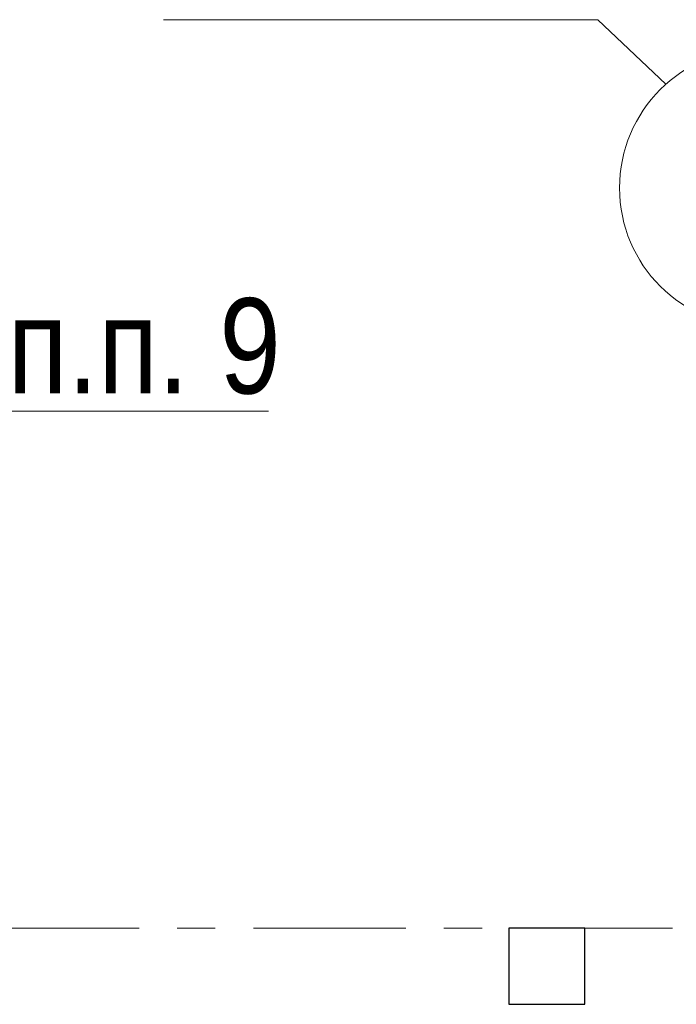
# Model space of a CAD drawing. Header units: metres. Extents: x -38 to 90, y -15 to 21.
# Tile 67 of 127: x 52.76 to 54.48, y 8.8 to 11.38. Entities that reach past the tile are written whole.
import ezdxf

# ---------------------------------------------------------------- set-up
doc = ezdxf.new("R2010")
doc.units = ezdxf.units.M
doc.linetypes.add('______11', pattern=[0.5, 0.4, -0.05, 0, -0.05])
doc.linetypes.add('______5', pattern=[1.1, 0.8, -0.1, 0.1, -0.1])
for name, color, linetype, lineweight in [('XR$2$Осевая линия (1)', 7, '______5', 13), ('XR$3$Общий слой (1)_1', 7, 'Continuous', 13), ('XR$3$Перекрытие (1)', 7, 'Continuous', 35), ('XR$3$Фундамент (1)_1', 7, 'Continuous', 35)]:
    doc.layers.add(name, color=color, linetype=linetype, lineweight=lineweight)
doc.styles.add('ARIAL', font='arial.ttf')

msp = doc.modelspace()

# ---------------------------------------------------------------- linework, layer by layer
at = {"layer": 'XR$2$Осевая линия (1)', "color": 253, "linetype": '______11', "lineweight": 13, "true_color": 0xa0a0a0, "transparency": 33554687}
msp.add_line((-2.63, 9), (62.6, 9), dxfattribs=at)
at = {"layer": 'XR$3$Общий слой (1)_1', "color": 7, "linetype": 'Continuous', "lineweight": 13, "transparency": 33554687}
for points in [[(54.4525, 11.2144), (54.2739, 11.3836), (53.1339, 11.3836)], [(52.0908, 10.1868), (52.2695, 10.3561), (53.4095, 10.3561)]]:
    msp.add_lwpolyline(points, dxfattribs=at)
msp.add_circle((54.6961, 10.9423), 0.3652, dxfattribs=at)
at = {"layer": 'XR$3$Перекрытие (1)', "color": 7, "linetype": 'Continuous', "lineweight": 25, "transparency": 33554687}
for p, q in [((54.24, 9.0003), (54.04, 9.0002)), ((54.04, 9.0002), (54.04, 8.8002)), ((54.24, 8.8003), (54.24, 9.0003)), ((54.04, 8.8002), (54.24, 8.8003))]:
    msp.add_line(p, q, dxfattribs=at)

# ---------------------------------------------------------------- texts
at = {"layer": 'XR$3$Фундамент (1)_1', "color": 7, "linetype": 'Continuous', "lineweight": 13, "transparency": 33554687, "insert": (52.3005, 10.5261), "char_height": 0.25, "width": 1.482417, "attachment_point": 4, "style": 'ARIAL'}
msp.add_mtext('\\W0.83;см.п.п. 9', dxfattribs=at)

doc.saveas('drawing.dxf')
